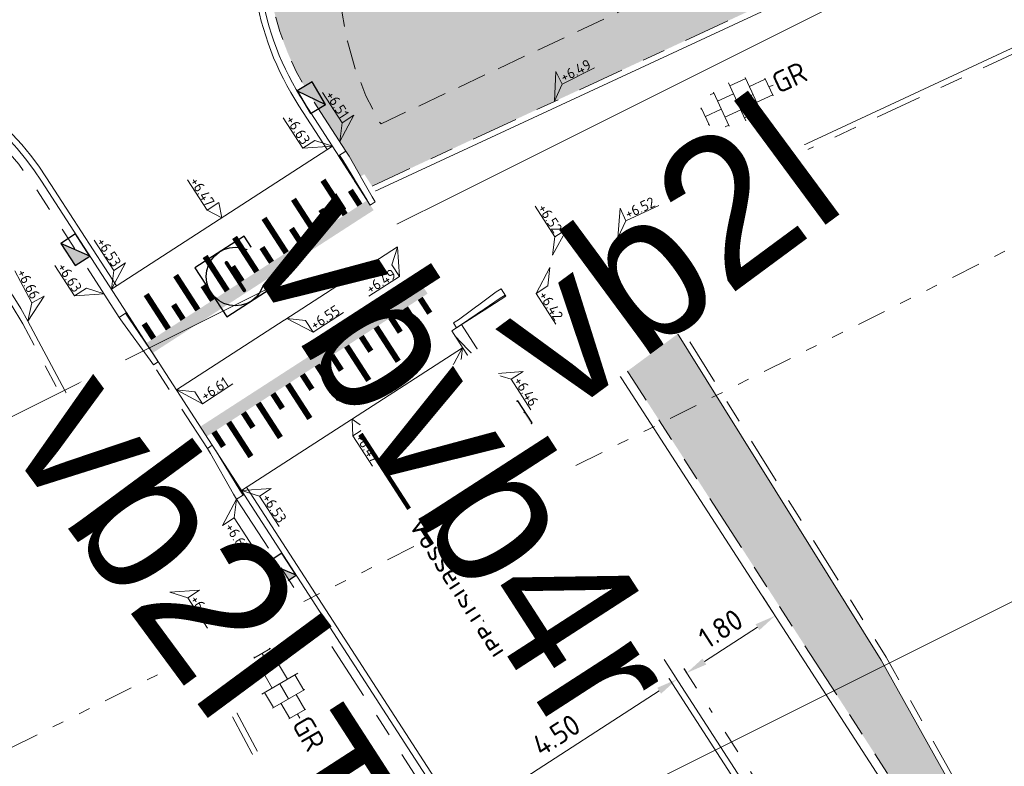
# Model space of a CAD drawing. Header units: metres. Extents: x 155090 to 155676, y 461362 to 461889.
# Tile 45 of 99: x 155232 to 155249, y 461558 to 461571. Entities that reach past the tile are written whole.
import ezdxf
from ezdxf.enums import TextEntityAlignment as Align

# ---------------------------------------------------------------- set-up
doc = ezdxf.new("R2018")
doc.units = ezdxf.units.M
for name, pattern in [('AL-TEKENBLADGRENS', [11.5, 2.5, -1.5, 1, -1.5, 1, -1.5, 2.5]), ('DASHED', [0.75, 0.5, -0.25]), ('VH-GELEIDEBAND', [6, 2, -2, 0, -2]), ('VH-OPSLUITBAND-SO', [10, 4, -2, 2, -2]), ('VH-TROTTOIRBAND_130-150', [15, 5, -2, 2, -2, 2, -2]), ('ZZ-HIDDEN-SO', [4, 2, -2])]:
    doc.linetypes.add(name, pattern=pattern)
doc.layers.get('0').update_dxf_attribs({"lineweight": 18})
doc.layers.get('Defpoints').update_dxf_attribs({"lineweight": 18})
for name, color, linetype, lineweight, true_color in [('N-WE-GR-Groen-A-200', 7, 'Continuous', 18, 0x52a500), ('N-WE-GR-MATERIAALGRENS-G', 7, 'ZZ-HIDDEN-SO', 18, 0x00e600), ('N-WE-RI-HWA_KOLK-S-200', 150, 'Continuous', 25, 0x007fff)]:
    doc.layers.add(name, color=color, linetype=linetype, lineweight=lineweight, true_color=true_color)
for name, color, linetype, lineweight in [('N-WE-RI-OVERIG_RIOOLPUT_INSPECTIE-S-200', 10, 'Continuous', 25), ('N-WE-VH-KANTOPSLUITING-T18', 10, 'Continuous', 18), ('N-WE-VH-KANTOPSLUITING_GELEIDEBAND_50 200-G', 20, 'VH-GELEIDEBAND', 18), ('N-WE-VH-KANTOPSLUITING_OPSLUITBAND_100X200-G', 150, 'VH-OPSLUITBAND-SO', 18), ('N-WE-VH-KANTOPSLUITING_TROTTOIRBAND_130 150X250-G', 210, 'VH-TROTTOIRBAND_130-150', 18), ('N-WE-VH-KANTOPSLUITING_VERLOOPBAND-S', 7, 'Continuous', 18), ('N-WE-VH-KANTOPSLUITING_VOORKANT_BAND-G', 50, 'Continuous', 18), ('N-WE-VH-KANTVERHARDING_STREKLAAG-G', 60, 'Continuous', 18), ('N-WE-VH-VERHARDING_TEGEL-KLEUR-DUN-S', 7, 'Continuous', 18), ('N-WE-VW-MARKERING_SYMBOOL_PLATEAU-S', 7, 'Continuous', 18), ('X-XX-AL-BLADSCHEIDING-G', 7, 'AL-TEKENBLADGRENS', 18), ('X-XX-AL-HOOGTELABEL-S', 7, 'Continuous', 18), ('X-XX-AL-M', 7, 'Continuous', 18), ('X-XX-AL-T18', 10, 'Continuous', 18)]:
    doc.layers.add(name, color=color, linetype=linetype, lineweight=lineweight)
doc.layers.add('X-XX-AL-HULPLIJN', color=4, linetype='Continuous', lineweight=18, plot=False)
doc.styles.add('NLCS-ISO', font='NLCS-ISO.ttf')
doc.styles.add('NLCS-ISO-M200-T18', font='NLCS-ISO.ttf', dxfattribs={"height": 0.36})
doc.dimstyles.new('NLCS-M200-T18-PIJL_L2_H2', dxfattribs={"dimscale": 0.2, "dimtxt": 0.36, "dimasz": 1.8, "dimexe": 2, "dimexo": 2, "dimgap": 0.7, "dimtad": 1, "dimzin": 0, "dimdsep": 46, "dimtxsty": 'NLCS-ISO-M200-T18', "dimcen": 0, "dimdle": 2, "dimclrd": 256, "dimclre": 256, "dimclrt": 10, "dimazin": 0, "dimtfac": 1, "dimtofl": 0, "dimtmove": 0, "dimatfit": 3, "dimfxl": 2, "dimfxlon": 1, "dimtfill": 1, "dimtfillclr": 256, "dimtolj": 1, "dimtzin": 0, "dimlwd": -1, "dimlwe": -1, "dimarcsym": 0})

# ---------------------------------------------------------------- blocks, each defined once
blk = doc.blocks.new('*U46')
at = {"lineweight": 9}
for p, q in [((0, -1.784), (0, 1.784)), ((-1.837, 1.5), (-1.5, 1.5)), ((-1.5, -1.6), (-1.5, 1.6)), ((0, 1.5), (1.5, 1.5)), ((1.5, -1.6), (1.5, 1.6)), ((-3.08, 0.75), (-3, 0.75)), ((-3, -0.835), (-3, 0.835)), ((-3, 0), (-1.5, 0)), ((-1.5, 0.75), (0, 0.75)), ((0, 0), (1.5, 0)), ((1.5, 0.75), (3, 0.75)), ((3, -0.835), (3, 0.835)), ((3, 0), (3.395, 0)), ((-3.08, -0.75), (-3, -0.75)), ((-1.5, -0.75), (0, -0.75)), ((1.5, -0.75), (3, -0.75)), ((-1.837, -1.5), (-1.5, -1.5)), ((0, -1.5), (1.5, -1.5))]:
    blk.add_line(p, q, dxfattribs=at)
at = {"style": 'NLCS-ISO'}
blk.add_attdef('FORMAAT', text='', height=1.8, dxfattribs=at).set_placement((-3.18, 0), align=Align.MIDDLE_RIGHT)
blk.add_attdef('KLEUR', text='', height=1.8, dxfattribs=at).set_placement((3.495, 0), align=Align.MIDDLE_LEFT)
blk = doc.blocks.new('*U50')
at = {"lineweight": 30, "flags": 106}
blk.add_attdef('OB', text='', height=0.36, dxfattribs=at).set_placement((0, 0.1), align=Align.BOTTOM_CENTER)
blk = doc.blocks.new('*U68')
at = {"lineweight": 9}
for p, q in [((0, -1.784), (0, 1.784)), ((-1.837, 1.5), (-1.5, 1.5)), ((-1.5, -1.6), (-1.5, 1.6)), ((0, 1.5), (1.5, 1.5)), ((1.5, -1.6), (1.5, 1.6)), ((-3.08, 0.75), (-3, 0.75)), ((-3, -0.835), (-3, 0.835)), ((-3, 0), (-1.5, 0)), ((-1.5, 0.75), (0, 0.75)), ((0, 0), (1.5, 0)), ((1.5, 0.75), (3, 0.75)), ((3, -0.835), (3, 0.835)), ((3, 0), (3.395, 0)), ((-3.08, -0.75), (-3, -0.75)), ((-1.5, -0.75), (0, -0.75)), ((1.5, -0.75), (3, -0.75)), ((-1.837, -1.5), (-1.5, -1.5)), ((0, -1.5), (1.5, -1.5))]:
    blk.add_line(p, q, dxfattribs=at)
at = {"style": 'NLCS-ISO'}
blk.add_attdef('FORMAAT', text='', height=1.8, dxfattribs=at).set_placement((-3.18, 0), align=Align.MIDDLE_RIGHT)
blk.add_attdef('KLEUR', text='', height=1.8, dxfattribs=at).set_placement((3.495, 0), align=Align.MIDDLE_LEFT)
blk = doc.blocks.new('SVH-VERLOOPBAND_TROTTOIRBAND 130 150X250 HD_OPSLUITBAND 100X200 HD_RECHTS_L1000-MM_DYN')
blk.add_lwpolyline([(1000, 100), (900, 100), (100, 150), (0, 150), (0, 0), (1000, 0)], close=True)
blk.add_lwpolyline([(100, 20), (0, 20), (100, 20), (900, 0)])
blk = doc.blocks.new('SVH-VERLOOPBAND_TROTTOIRBAND 130 150X250 HD_OPSLUITBAND 100X200 HD_LINKS_L1000-MM_DYN')
blk.add_lwpolyline([(0, 0.1), (0.1, 0.1), (0.9, 0.15), (1, 0.15), (1, 0), (0, 0)], close=True)
blk.add_lwpolyline([(0.9, 0.02), (1, 0.02), (0.9, 0.02), (0.1, 0)])
blk = doc.blocks.new('*U163')
at = {"lineweight": 30, "flags": 106}
blk.add_attdef('OB', text='', height=0.36, dxfattribs=at).set_placement((0, 0.1), align=Align.BOTTOM_CENTER)
blk = doc.blocks.new('*U164')
at = {"lineweight": 30, "flags": 106}
blk.add_attdef('OB', text='', height=0.36, dxfattribs=at).set_placement((0, 0.1), align=Align.BOTTOM_CENTER)
blk = doc.blocks.new('*U165')
at = {"lineweight": 30, "flags": 106}
blk.add_attdef('OB', text='', height=0.36, dxfattribs=at).set_placement((0, 0.1), align=Align.BOTTOM_CENTER)
blk = doc.blocks.new('SVH-GELEIDEBAND INRITVERLOOPBAND_50 200X200_RECHTS_L1000_HD-MM')
blk.add_lwpolyline([(1000, 0), (0, 0), (0, 200), (1000, 200)], close=True)
blk.add_lwpolyline([(100, 0), (900, 150), (1000, 150)])
blk = doc.blocks.new('*U194')
at = {"lineweight": 30, "flags": 106}
blk.add_attdef('OB', text='', height=0.36, dxfattribs=at).set_placement((0, 0.1), align=Align.BOTTOM_CENTER)
blk = doc.blocks.new('*D222')
at = {"layer": 'Defpoints', "color": 0, "transparency": 16777216}
for p in [(155244.697, 461560.396), (155244.733, 461560.339), (155243.222, 461559.362)]:
    blk.add_point(p, dxfattribs=at)
at = {"layer": 'X-XX-AL-M', "transparency": 16777216}
for p, q in [((155244.697, 461560.396), (155244.48, 461560.732)), ((155243.487, 461559.614), (155244.394, 461560.2)), ((155243.185, 461559.418), (155242.968, 461559.754))]:
    blk.add_line(p, q, dxfattribs=at)
for points in [[(155244.362, 461560.251), (155244.427, 461560.15), (155244.697, 461560.396)], [(155243.455, 461559.664), (155243.52, 461559.563), (155243.185, 461559.418)]]:
    blk.add_solid(points, dxfattribs=at)
at = {"layer": 'X-XX-AL-M', "color": 10, "transparency": 16777216, "insert": (155243.767, 461560.176), "char_height": 0.36, "attachment_point": 5, "rotation": 32.8777, "style": 'NLCS-ISO-M200-T18', "bg_fill": 3, "box_fill_scale": 1.1, "bg_fill_color": 256, "bg_fill_true_color": 13158600, "bg_fill_transparency": 0}
blk.add_mtext('\\A1;1.80', dxfattribs=at)
blk = doc.blocks.new('*U342')
at = {"lineweight": 18}
for p, q in [((2.46, 0.99), (0, 0)), ((0, 0), (2.46, -1.41)), ((2.46, -1.41), (2.46, 0.99)), ((8.66, -1.41), (2.46, -1.41))]:
    blk.add_line(p, q, dxfattribs=at)
at = {"lineweight": 18, "style": 'NLCS-ISO'}
blk.add_attdef('...', text='', height=1.8, dxfattribs=at).set_placement((5.56, -1.83), align=Align.BOTTOM_CENTER)
blk = doc.blocks.new('*U15')
at = {"lineweight": 18}
for p, q in [((2.46, 4.47), (0, 0)), ((2.46, 2.07), (2.46, 4.47)), ((0, 0), (2.46, 2.07)), ((8.66, 2.07), (2.46, 2.07))]:
    blk.add_line(p, q, dxfattribs=at)
at = {"lineweight": 18, "style": 'NLCS-ISO'}
blk.add_attdef('...', text='', height=1.8, dxfattribs=at).set_placement((5.56, 1.65), align=Align.BOTTOM_CENTER)
blk = doc.blocks.new('*U490')
at = {"lineweight": 18}
for p, q in [((-2.46, -1.41), (-2.46, 0.99)), ((-2.46, 0.99), (0, 0)), ((0, 0), (-2.46, -1.41)), ((-8.66, -1.41), (-2.46, -1.41))]:
    blk.add_line(p, q, dxfattribs=at)
at = {"lineweight": 18, "style": 'NLCS-ISO'}
blk.add_attdef('...', text='', height=1.8, dxfattribs=at).set_placement((-5.56, -1.83), align=Align.BOTTOM_CENTER)
blk = doc.blocks.new('*U369')
at = {"lineweight": 18}
for p, q in [((-2.46, 2.07), (-2.46, 4.47)), ((-2.46, 4.47), (0, 0)), ((-8.66, 2.07), (-2.46, 2.07)), ((0, 0), (-2.46, 2.07))]:
    blk.add_line(p, q, dxfattribs=at)
at = {"lineweight": 18, "style": 'NLCS-ISO'}
blk.add_attdef('...', text='', height=1.8, dxfattribs=at).set_placement((-5.56, 1.65), align=Align.BOTTOM_CENTER)
blk = doc.blocks.new('*U388')
at = {"lineweight": 18}
for p, q in [((-2.46, -2.01), (0, 0)), ((0, 0), (-2.46, -4.41)), ((-2.46, -4.41), (-2.46, -2.01)), ((-8.66, -4.41), (-2.46, -4.41))]:
    blk.add_line(p, q, dxfattribs=at)
at = {"lineweight": 18, "style": 'NLCS-ISO'}
blk.add_attdef('...', text='', height=1.8, dxfattribs=at).set_placement((-5.56, -4.83), align=Align.BOTTOM_CENTER)
blk = doc.blocks.new('*U250')
at = {"lineweight": 18}
for p, q in [((-2.46, 2.07), (-2.46, 4.47)), ((-2.46, 4.47), (0, 0)), ((-8.66, 2.07), (-2.46, 2.07)), ((0, 0), (-2.46, 2.07))]:
    blk.add_line(p, q, dxfattribs=at)
at = {"lineweight": 18, "style": 'NLCS-ISO'}
blk.add_attdef('...', text='', height=1.8, dxfattribs=at).set_placement((-5.56, 1.65), align=Align.BOTTOM_CENTER)
blk = doc.blocks.new('*U343')
at = {"lineweight": 18}
for p, q in [((-2.46, -2.01), (0, 0)), ((0, 0), (-2.46, -4.41)), ((-2.46, -4.41), (-2.46, -2.01)), ((-8.66, -4.41), (-2.46, -4.41))]:
    blk.add_line(p, q, dxfattribs=at)
at = {"lineweight": 18, "style": 'NLCS-ISO'}
blk.add_attdef('...', text='', height=1.8, dxfattribs=at).set_placement((-5.56, -4.83), align=Align.BOTTOM_CENTER)
blk = doc.blocks.new('SRI-KOLK_TROTTOIR-SO')
blk.add_hatch(color=256).paths.add_polyline_path([(1.125, 1.5), (-1.125, 1.5), (-1.125, 0)])
blk.add_line((-1.125, 0), (1.125, 1.5))
at = {"flags": 128}
blk.add_lwpolyline([(-1.125, 0), (1.125, 0), (1.125, 1.5), (-1.125, 1.5)], close=True, dxfattribs=at)
blk = doc.blocks.new('SRI-KOLK_RWS-SO')
h = blk.add_hatch(color=256)
h.dxf.hatch_style = 1
h.paths.add_polyline_path([(0, 0), (1.125, 0), (1.125, 1.5), (0, 1.5)])
blk.add_line((0, 0), (0, 1.5))
blk.add_lwpolyline([(-1.125, 0), (1.125, 0), (1.125, 1.5), (-1.125, 1.5)], close=True)
blk = doc.blocks.new('*U297')
for points in [[(0, 4.1), (4.5, 4.1)], [(0, 2.05), (4.5, 2.05)], [(0, 0), (4.5, 0)]]:
    blk.add_lwpolyline(points)
for points, const_width in [([(0.45, 3.7), (0.45, 3)], 0.1), ([(1.05, 3.7), (1.05, 3)], 0.1), ([(1.65, 3.7), (1.65, 3)], 0.1), ([(2.25, 3.7), (2.25, 3)], 0.1), ([(2.85, 3.7), (2.85, 3)], 0.1), ([(3.45, 3.7), (3.45, 3)], 0.1), ([(4.05, 3.7), (4.05, 3)], 0.1), ([(0.15, 3.3), (0.15, 3)], 0.1), ([(0.75, 3.3), (0.75, 3)], 0.1), ([(1.35, 3.3), (1.35, 3)], 0.1), ([(1.95, 3.3), (1.95, 3)], 0.1), ([(2.55, 3.3), (2.55, 3)], 0.1), ([(3.15, 3.3), (3.15, 3)], 0.1), ([(3.75, 3.3), (3.75, 3)], 0.1), ([(4.35, 3.3), (4.35, 3)], 0.1), ([(0, 2.9), (4.5, 2.9)], 0.2), ([(0, 1.2), (4.5, 1.2)], 0.2), ([(0.15, 0.8), (0.15, 1.1)], 0.1), ([(0.45, 0.4), (0.45, 1.1)], 0.1), ([(0.75, 0.8), (0.75, 1.1)], 0.1), ([(1.05, 0.4), (1.05, 1.1)], 0.1), ([(1.35, 0.8), (1.35, 1.1)], 0.1), ([(1.65, 0.4), (1.65, 1.1)], 0.1), ([(1.95, 0.8), (1.95, 1.1)], 0.1), ([(2.25, 0.4), (2.25, 1.1)], 0.1), ([(2.55, 0.8), (2.55, 1.1)], 0.1), ([(2.85, 0.4), (2.85, 1.1)], 0.1), ([(3.15, 0.8), (3.15, 1.1)], 0.1), ([(3.45, 0.4), (3.45, 1.1)], 0.1), ([(3.75, 0.8), (3.75, 1.1)], 0.1), ([(4.05, 0.4), (4.05, 1.1)], 0.1), ([(4.35, 0.8), (4.35, 1.1)], 0.1)]:
    blk.add_lwpolyline(points, dxfattribs=dict(const_width=const_width))
blk = doc.blocks.new('SRI-PUT_INSPECTIE-SO')
at = {"flags": 128}
blk.add_lwpolyline([(-2, -2), (2, -2), (2, 2), (-2, 2)], close=True, dxfattribs=at)
blk.add_circle((0, 0), 2)
at = {"style": 'NLCS-ISO'}
blk.add_text('I', height=2.5, dxfattribs=at).set_placement((-0.003, -0.007), align=Align.MIDDLE_CENTER)
blk = doc.blocks.new('*D483')
at = {"layer": 'Defpoints', "color": 0, "transparency": 16777216}
for p in [(155243.054, 461559.253), (155239.238, 461556.867), (155239.274, 461556.81)]:
    blk.add_point(p, dxfattribs=at)
at = {"layer": 'X-XX-AL-M', "transparency": 16777216}
for p, q in [((155243.017, 461559.31), (155242.8, 461559.646)), ((155242.715, 461559.114), (155239.54, 461557.062)), ((155239.238, 461556.867), (155239.021, 461557.203))]:
    blk.add_line(p, q, dxfattribs=at)
for points in [[(155242.682, 461559.165), (155242.747, 461559.064), (155243.017, 461559.31)], [(155239.508, 461557.113), (155239.573, 461557.012), (155239.238, 461556.867)]]:
    blk.add_solid(points, dxfattribs=at)
at = {"layer": 'X-XX-AL-M', "color": 10, "transparency": 16777216, "insert": (155240.954, 461558.357), "char_height": 0.36, "attachment_point": 5, "rotation": 32.8777, "style": 'NLCS-ISO-M200-T18', "bg_fill": 3, "box_fill_scale": 1.1, "bg_fill_color": 256, "bg_fill_true_color": 13158600, "bg_fill_transparency": 0}
blk.add_mtext('\\A1;4.50', dxfattribs=at)
blk = doc.blocks.new('*U489')
at = {"lineweight": 18}
for p, q in [((2.46, -2.01), (0, 0)), ((0, 0), (2.46, -4.41)), ((2.46, -4.41), (2.46, -2.01)), ((8.66, -4.41), (2.46, -4.41))]:
    blk.add_line(p, q, dxfattribs=at)
at = {"lineweight": 18, "style": 'NLCS-ISO'}
blk.add_attdef('...', text='', height=1.8, dxfattribs=at).set_placement((5.56, -4.83), align=Align.BOTTOM_CENTER)
blk = doc.blocks.new('*U488')
at = {"lineweight": 18}
for p, q in [((-2.46, -2.01), (0, 0)), ((0, 0), (-2.46, -4.41)), ((-2.46, -4.41), (-2.46, -2.01)), ((-8.66, -4.41), (-2.46, -4.41))]:
    blk.add_line(p, q, dxfattribs=at)
at = {"lineweight": 18, "style": 'NLCS-ISO'}
blk.add_attdef('...', text='', height=1.8, dxfattribs=at).set_placement((-5.56, -4.83), align=Align.BOTTOM_CENTER)
blk = doc.blocks.new('*U334')
at = {"lineweight": 18}
for p, q in [((2.46, -2.01), (0, 0)), ((0, 0), (2.46, -4.41)), ((2.46, -4.41), (2.46, -2.01)), ((8.66, -4.41), (2.46, -4.41))]:
    blk.add_line(p, q, dxfattribs=at)
at = {"lineweight": 18, "style": 'NLCS-ISO'}
blk.add_attdef('...', text='', height=1.8, dxfattribs=at).set_placement((5.56, -4.83), align=Align.BOTTOM_CENTER)

msp = doc.modelspace()

# ---------------------------------------------------------------- hatches: boundary and pattern name
at = {"layer": 'N-WE-GR-Groen-A-200', "true_color": 0x7fff00, "transparency": 33554585}
h = msp.add_hatch(color=70, dxfattribs=at)
h.dxf.hatch_style = 1
h.paths.add_polyline_path([(155240.8, 461575.268), (155240.085, 461576.587, 0.411747), (155239.613, 461576.729), (155238.563, 461576.171, 0.439365), (155236.767, 461569.255), (155237.358, 461568.341), (155237.412, 461568.257), (155237.722, 461567.705), (155252.781, 461574.7), (155251.35, 461577.383), (155242.294, 461572.497)])
h = msp.add_hatch(color=70, dxfattribs=at)
h.dxf.hatch_style = 1
h.paths.add_polyline_path([(155241.002, 461566.388), (155250.011, 461552.451), (155249.927, 461552.396), (155248.331, 461551.365), (155249.992, 461548.796), (155250.046, 461548.712), (155250.522, 461548.067), (155252.417, 461549.075), (155246.51, 461559.638), (155242.01, 461566.858)])

# ---------------------------------------------------------------- linework, layer by layer
at = {"layer": 'N-WE-GR-MATERIAALGRENS-G', "linetype": 'DASHED', "flags": 128}
msp.add_lwpolyline([(155239.577, 461575.723), (155242.156, 461570.782), (155237.958, 461568.811), (155237.931, 461568.837, -0.397054)], format="xyb", close=True, dxfattribs=at)
at = {"layer": 'N-WE-VH-KANTOPSLUITING_GELEIDEBAND_50 200-G', "ltscale": 0.2, "flags": 128}
msp.add_lwpolyline([(155248.292, 461551.518), (155239.877, 461564.535)], dxfattribs=at)
at = {"layer": 'N-WE-VH-KANTOPSLUITING_OPSLUITBAND_100X200-G', "ltscale": 0.2, "flags": 128}
for points in [[(155241.002, 461566.388), (155297.584, 461592.737), (155297.584, 461592.737), (155307.517, 461574.36)], [(155237.722, 461567.705), (155252.781, 461574.7)], [(155239.251, 461565.321), (155237.859, 461567.474)], [(155250.577, 461547.983), (155252.554, 461549.034), (155246.596, 461559.689), (155242.102, 461566.901)], [(155234.988, 461563.258), (155234.065, 461564.685)]]:
    msp.add_lwpolyline(points, dxfattribs=at)
msp.add_lwpolyline([(155302.524, 461432.621), (155299.292, 461438.975), (155231.831, 461565.389, 0.399932), (155225.415, 461567.513), (155184.717, 461548.293, 0.435834), (155182.987, 461542.848), (155183.594, 461541.774)], format="xyb", dxfattribs=at)
at = {"layer": 'N-WE-VH-KANTOPSLUITING_TROTTOIRBAND_130 150X250-G', "ltscale": 0.2, "flags": 128}
for points in [[(155237.358, 461568.341), (155236.767, 461569.255, -0.439365), (155238.563, 461576.171), (155239.613, 461576.729, -0.411747), (155240.085, 461576.587), (155240.8, 461575.268), (155242.294, 461572.497), (155251.351, 461577.384)], [(155233.48, 461565.498), (155232.025, 461567.75, 0.375882), (155225.881, 461569.502), (155183.639, 461549.554)]]:
    msp.add_lwpolyline(points, format="xyb", dxfattribs=at)
for points in [[(155240.009, 461565.99), (155240.891, 461566.56), (155250.011, 461552.451), (155248.331, 461551.365), (155249.992, 461548.796)], [(155235.489, 461562.391), (155241.453, 461553.164), (155246.396, 461545.517)]]:
    msp.add_lwpolyline(points, dxfattribs=at)
at = {"layer": 'N-WE-VH-KANTOPSLUITING_VOORKANT_BAND-G', "ltscale": 0.2, "flags": 128}
for points in [[(155240.947, 461566.473), (155297.627, 461592.867)], [(155237.771, 461567.618), (155252.828, 461574.612)], [(155250.522, 461548.067), (155252.417, 461549.075), (155246.51, 461559.638), (155242.01, 461566.858)]]:
    msp.add_lwpolyline(points, dxfattribs=at)
for points in [[(155248.124, 461551.409), (155236.641, 461569.174, -0.439365), (155238.493, 461576.303), (155239.542, 461576.861, -0.411747), (155240.217, 461576.658), (155240.932, 461575.34), (155242.355, 461572.7), (155251.28, 461577.516)], [(155302.613, 461432.666), (155299.381, 461439.022), (155231.919, 461565.436, 0.399932), (155225.373, 461567.604), (155184.674, 461548.384, 0.435834), (155182.9, 461542.798), (155183.507, 461541.725)], [(155239.313, 461565.361), (155240.846, 461566.352), (155249.803, 461552.495), (155248.124, 461551.409), (155250.535, 461547.679, -0.020907), (155250.98, 461546.923), (155260.71, 461528.69), (155269.844, 461511.574)]]:
    msp.add_lwpolyline(points, format="xyb", dxfattribs=at)
at = {"layer": 'N-WE-VH-KANTVERHARDING_STREKLAAG-G', "ltscale": 0.2, "flags": 128}
for points in [[(155237.038, 461568.367), (155236.553, 461569.117, -0.439365), (155238.443, 461576.396), (155239.379, 461576.893)], [(155233.435, 461566.038), (155232.239, 461567.888, 0.375882), (155225.772, 461569.733), (155183.983, 461549.998)], [(155271.253, 461508.711), (155269.751, 461511.525), (155260.618, 461528.64), (155250.887, 461546.874, 0.020907), (155250.446, 461547.622), (155248.035, 461551.352), (155239.263, 461564.924)]]:
    msp.add_lwpolyline(points, format="xyb", dxfattribs=at)
at = {"layer": 'X-XX-AL-BLADSCHEIDING-G', "ltscale": 0.2, "flags": 128}
msp.add_lwpolyline([(155365.722, 461625.14), (155196.789, 461540.728)], dxfattribs=at)
at = {"layer": 'X-XX-AL-HULPLIJN'}
for points in [[(155163.247, 461517.914), (155377.343, 461624.892), (155304.012, 461771.648), (155089.916, 461664.669)], [(155438.147, 461483.593), (155364.817, 461630.348), (155192.29, 461544.14), (155265.621, 461397.385)]]:
    msp.add_lwpolyline(points, close=True, dxfattribs=at)

# ---------------------------------------------------------------- block references
at = {"layer": 'N-WE-RI-HWA_KOLK-S-200', "xscale": 0.2, "yscale": 0.2, "zscale": 0.2}
for name, p, rotation in [('SRI-KOLK_TROTTOIR-SO', (155236.637, 461569.18), 301.0260008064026), ('SRI-KOLK_TROTTOIR-SO', (155232.858, 461566.737), 122.8776685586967), ('SRI-KOLK_RWS-SO', (155240.166, 461563.721), 302.8776685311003), ('SRI-KOLK_TROTTOIR-SO', (155236.386, 461561.278), 122.8776685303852)]:
    msp.add_blockref(name, p, dxfattribs=dict(at, rotation=rotation))
at = {"layer": 'N-WE-RI-OVERIG_RIOOLPUT_INSPECTIE-S-200', "xscale": 0.25, "yscale": 0.25, "zscale": 0.25, "rotation": 32.87766854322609}
msp.add_blockref('SRI-PUT_INSPECTIE-SO', (155235.467, 461566.198), dxfattribs=at)
at = {"layer": 'N-WE-VH-KANTOPSLUITING-T18'}
ref = msp.add_blockref('*U163', (155239.603, 461565.697), dxfattribs=dict(at, xscale=0.7499999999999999, yscale=0.7499999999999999, zscale=0.7499999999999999, rotation=36.45400291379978))
lines = msp.add_mtext('vb2l', dxfattribs={"layer": '0', "insert": (155239.558, 461565.758), "char_height": 2.5, "attachment_point": 1, "rotation": 36.454, "bg_fill": 3, "box_fill_scale": 1, "bg_fill_color": 256, "bg_fill_transparency": 0})
ref.add_attrib('OB', '', (155239.558, 461565.758), dxfattribs={"flags": 10}).embed_mtext(lines)
ref = msp.add_blockref('*U164', (155237.609, 461567.907), dxfattribs=dict(at, xscale=0.75, yscale=0.75, zscale=0.75, rotation=302.8776685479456))
lines = msp.add_mtext('vb2r', dxfattribs={"layer": '0', "insert": (155237.672, 461567.948), "char_height": 2.5, "attachment_point": 1, "rotation": 302.8777, "bg_fill": 3, "box_fill_scale": 1, "bg_fill_color": 256, "bg_fill_transparency": 0})
ref.add_attrib('OB', '', (155237.672, 461567.948), dxfattribs={"flags": 40}).embed_mtext(lines)
ref = msp.add_blockref('*U165', (155233.435, 461564.842), dxfattribs=dict(at, xscale=0.7500000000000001, yscale=0.7500000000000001, zscale=0.7500000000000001, rotation=306.4540029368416))
lines = msp.add_mtext('vb2l', dxfattribs={"layer": '0', "insert": (155233.495, 461564.887), "char_height": 2.5, "attachment_point": 1, "rotation": 306.454, "bg_fill": 3, "box_fill_scale": 1, "bg_fill_color": 256, "bg_fill_transparency": 0})
ref.add_attrib('OB', '', (155233.495, 461564.887), dxfattribs={"flags": 58}).embed_mtext(lines)
ref = msp.add_blockref('*U50', (155237.208, 461558.957), dxfattribs=dict(at, xscale=0.7499999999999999, yscale=0.7499999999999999, zscale=0.7499999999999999, rotation=302.8776685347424))
lines = msp.add_mtext('TB13/15', dxfattribs={"layer": '0', "insert": (155237.271, 461558.998), "char_height": 2.5, "attachment_point": 1, "rotation": 302.8777, "bg_fill": 3, "box_fill_scale": 1, "bg_fill_color": 256, "bg_fill_transparency": 0})
ref.add_attrib('OB', '', (155237.271, 461558.998), dxfattribs={"flags": 18}).embed_mtext(lines)
at = {"layer": 'N-WE-VH-KANTOPSLUITING_VERLOOPBAND-S'}
for name, p, xscale, yscale, zscale, rotation in [('SVH-VERLOOPBAND_TROTTOIRBAND 130 150X250 HD_OPSLUITBAND 100X200 HD_RECHTS_L1000-MM_DYN', (155237.232, 461568.26), 0.001, 0.001, 0.001, 302.8776685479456), ('SVH-GELEIDEBAND INRITVERLOOPBAND_50 200X200_RECHTS_L1000_HD-MM', (155239.167, 461565.267), 0.001, 0.001, 0.001, 302.8776685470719), ('SVH-VERLOOPBAND_TROTTOIRBAND 130 150X250 HD_OPSLUITBAND 100X200 HD_RECHTS_L1000-MM_DYN', (155235.615, 461562.472), 0.0009999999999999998, 0.0009999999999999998, 0.0009999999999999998, 122.8776685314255)]:
    msp.add_blockref(name, p, dxfattribs=dict(at, xscale=xscale, yscale=yscale, zscale=zscale, rotation=rotation))
for p, rotation in [((155239.251, 461565.321), 32.87766853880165), ((155234.149, 461564.74), 122.8776685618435)]:
    msp.add_blockref('SVH-VERLOOPBAND_TROTTOIRBAND 130 150X250 HD_OPSLUITBAND 100X200 HD_LINKS_L1000-MM_DYN', p, dxfattribs=dict(at, rotation=rotation))
at = {"layer": 'N-WE-VH-VERHARDING_TEGEL-KLEUR-DUN-S'}
ref = msp.add_blockref('*U68', (155244.048, 461569.186), dxfattribs=dict(at, xscale=0.2000000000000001, yscale=0.2000000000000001, zscale=0.2000000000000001, rotation=24.97004999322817))
ref.add_attrib('KLEUR', 'GR', dxfattribs={"layer": '0', "height": 0.36, "rotation": 24.97, "style": 'NLCS-ISO'}).set_placement((155244.681, 461569.481), align=Align.MIDDLE_LEFT)
ref = msp.add_blockref('*U46', (155236.226, 461559.235), dxfattribs=dict(at, xscale=0.2000000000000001, yscale=0.2000000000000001, zscale=0.2000000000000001, rotation=300.1440808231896))
ref.add_attrib('KLEUR', 'GR', dxfattribs={"layer": '0', "height": 0.36, "rotation": 300.1441, "style": 'NLCS-ISO'}).set_placement((155236.577, 461558.631), align=Align.MIDDLE_LEFT)
at = {"layer": 'N-WE-VW-MARKERING_SYMBOOL_PLATEAU-S', "lineweight": 0, "rotation": 32.87766853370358}
msp.add_blockref('*U297', (155235.572, 461562.538), dxfattribs=at)
at = {"layer": 'X-XX-AL-HOOGTELABEL-S', "xscale": 0.1, "yscale": 0.1, "zscale": 0.1, "rotation": 26.55025936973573}
msp.add_blockref('*U15', (155240.926, 461569.194), dxfattribs=at).add_auto_attribs({'...': '+6.49'})
at = {"layer": 'X-XX-AL-HOOGTELABEL-S'}
ref = msp.add_blockref('*U15', (155237.252, 461568.506), dxfattribs=dict(at, xscale=-0.1, yscale=0.1, zscale=0.1, rotation=302.8776685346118))
ref.add_attrib('...', '+6.51', dxfattribs={"layer": '0', "lineweight": 18, "height": 0.18, "rotation": 302.8777, "style": 'NLCS-ISO'}).set_placement((155237.088, 461569.062), align=Align.BOTTOM_CENTER)
ref = msp.add_blockref('*U334', (155237.126, 461568.424), dxfattribs=dict(at, xscale=-0.1, yscale=0.1, zscale=0.1, rotation=302.8776685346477))
ref.add_attrib('...', '+6.63', dxfattribs={"layer": '0', "lineweight": 18, "height": 0.18, "rotation": 302.8777, "style": 'NLCS-ISO'}).set_placement((155236.418, 461568.629), align=Align.BOTTOM_CENTER)
ref = msp.add_blockref('*U342', (155235.236, 461567.203), dxfattribs=dict(at, xscale=-0.1, yscale=0.1, zscale=0.1, rotation=302.8776685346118))
ref.add_attrib('...', '+6.47', dxfattribs={"layer": '0', "lineweight": 18, "height": 0.18, "rotation": 302.8777, "style": 'NLCS-ISO'}).set_placement((155234.78, 461567.571), align=Align.BOTTOM_CENTER)
ref = msp.add_blockref('*U15', (155240.891, 461566.56), dxfattribs=dict(at, xscale=-0.1, yscale=0.1, zscale=0.1, rotation=302.8776685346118))
ref.add_attrib('...', '+6.52', dxfattribs={"layer": '0', "lineweight": 18, "height": 0.18, "rotation": 302.8777, "style": 'NLCS-ISO'}).set_placement((155240.727, 461567.116), align=Align.BOTTOM_CENTER)
ref = msp.add_blockref('*U250', (155242.01, 461566.858), dxfattribs=dict(at, xscale=-0.1, yscale=0.1, zscale=0.1, rotation=24.97004999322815))
ref.add_attrib('...', '+6.52', dxfattribs={"layer": '0', "lineweight": 18, "height": 0.18, "rotation": 24.97, "style": 'NLCS-ISO'}).set_placement((155242.445, 461567.242), align=Align.BOTTOM_CENTER)
ref = msp.add_blockref('*U15', (155233.346, 461565.981), dxfattribs=dict(at, xscale=-0.1, yscale=0.1, zscale=0.1, rotation=302.8776685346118))
ref.add_attrib('...', '+6.53', dxfattribs={"layer": '0', "lineweight": 18, "height": 0.18, "rotation": 302.8777, "style": 'NLCS-ISO'}).set_placement((155233.183, 461566.538), align=Align.BOTTOM_CENTER)
ref = msp.add_blockref('*U489', (155238.239, 461566.702), dxfattribs=dict(at, xscale=-0.1, yscale=0.1, zscale=0.1, rotation=32.87766853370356))
ref.add_attrib('...', '+6.49', dxfattribs={"layer": '0', "lineweight": 18, "height": 0.18, "rotation": 32.8777, "style": 'NLCS-ISO'}).set_placement((155238.034, 461565.995), align=Align.BOTTOM_CENTER)
ref = msp.add_blockref('*U334', (155233.221, 461565.9), dxfattribs=dict(at, xscale=-0.1, yscale=0.1, zscale=0.1, rotation=302.8776685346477))
ref.add_attrib('...', '+6.63', dxfattribs={"layer": '0', "lineweight": 18, "height": 0.18, "rotation": 302.8777, "style": 'NLCS-ISO'}).set_placement((155232.513, 461566.105), align=Align.BOTTOM_CENTER)
ref = msp.add_blockref('*U15', (155231.919, 461565.436), dxfattribs=dict(at, xscale=-0.1, yscale=0.1, zscale=0.1, rotation=298.0868004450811))
ref.add_attrib('...', '+6.66', dxfattribs={"layer": '0', "lineweight": 18, "height": 0.18, "rotation": 298.0868, "style": 'NLCS-ISO'}).set_placement((155231.802, 461566.005), align=Align.BOTTOM_CENTER)
ref = msp.add_blockref('*U388', (155240.846, 461566.352), dxfattribs=dict(at, xscale=-0.1, yscale=0.1, zscale=0.1, rotation=302.8776685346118))
ref.add_attrib('...', '+6.42', dxfattribs={"layer": '0', "lineweight": 18, "height": 0.18, "rotation": 302.8777, "style": 'NLCS-ISO'}).set_placement((155240.743, 461565.623), align=Align.BOTTOM_CENTER)
ref = msp.add_blockref('*U343', (155236.349, 461565.481), dxfattribs=dict(at, xscale=-0.1, yscale=0.1, zscale=0.1, rotation=32.87766853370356))
ref.add_attrib('...', '+6.55', dxfattribs={"layer": '0', "lineweight": 18, "height": 0.18, "rotation": 32.8777, "style": 'NLCS-ISO'}).set_placement((155237.078, 461565.377), align=Align.BOTTOM_CENTER)
ref = msp.add_blockref('*U388', (155239.351, 461564.981), dxfattribs=dict(at, xscale=-0.1, yscale=0.1, zscale=0.1, rotation=302.8776685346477))
ref.add_attrib('...', '+6.41', dxfattribs={"layer": '0', "lineweight": 18, "height": 0.18, "rotation": 302.8777, "style": 'NLCS-ISO'}).set_placement((155239.248, 461564.251), align=Align.BOTTOM_CENTER)
ref = msp.add_blockref('*U488', (155234.459, 461564.26), dxfattribs=dict(at, xscale=-0.1, yscale=0.1, zscale=0.1, rotation=32.87766853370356))
ref.add_attrib('...', '+6.61', dxfattribs={"layer": '0', "lineweight": 18, "height": 0.18, "rotation": 32.8777, "style": 'NLCS-ISO'}).set_placement((155235.189, 461564.156), align=Align.BOTTOM_CENTER)
ref = msp.add_blockref('*U369', (155239.877, 461564.535), dxfattribs=dict(at, xscale=-0.1, yscale=0.1, zscale=0.1, rotation=302.8776685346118))
ref.add_attrib('...', '+6.46', dxfattribs={"layer": '0', "lineweight": 18, "height": 0.18, "rotation": 302.8777, "style": 'NLCS-ISO'}).set_placement((155240.318, 461564.158), align=Align.BOTTOM_CENTER)
ref = msp.add_blockref('*U490', (155237.462, 461563.759), dxfattribs=dict(at, xscale=-0.1, yscale=0.1, zscale=0.1, rotation=302.8776685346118))
ref.add_attrib('...', '+6.47', dxfattribs={"layer": '0', "lineweight": 18, "height": 0.18, "rotation": 302.8777, "style": 'NLCS-ISO'}).set_placement((155237.61, 461563.193), align=Align.BOTTOM_CENTER)
ref = msp.add_blockref('*U250', (155235.572, 461562.538), dxfattribs=dict(at, xscale=-0.1, yscale=0.1, zscale=0.1, rotation=302.8776685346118))
ref.add_attrib('...', '+6.53', dxfattribs={"layer": '0', "lineweight": 18, "height": 0.18, "rotation": 302.8777, "style": 'NLCS-ISO'}).set_placement((155236.013, 461562.16), align=Align.BOTTOM_CENTER)
ref = msp.add_blockref('*U369', (155235.489, 461562.391), dxfattribs=dict(at, xscale=0.1, yscale=0.1, zscale=0.1, rotation=122.877668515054))
ref.add_attrib('...', '+6.63', dxfattribs={"layer": '0', "lineweight": 18, "height": 0.18, "rotation": 302.8777, "style": 'NLCS-ISO'}).set_placement((155235.38, 461561.658), align=Align.BOTTOM_CENTER)
ref = msp.add_blockref('*U369', (155234.344, 461560.8), dxfattribs=dict(at, xscale=-0.1, yscale=0.1, zscale=0.1, rotation=302.8776685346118))
ref.add_attrib('...', '+6.66', dxfattribs={"layer": '0', "lineweight": 18, "height": 0.18, "rotation": 302.8777, "style": 'NLCS-ISO'}).set_placement((155234.784, 461560.423), align=Align.BOTTOM_CENTER)

# ---------------------------------------------------------------- texts
at = {"layer": 'X-XX-AL-T18', "style": 'NLCS-ISO-M200-T18'}
msp.add_text('Vossenstraat', height=0.36, rotation=302.8777, dxfattribs=at).set_placement((155239.319, 461560.887), align=Align.MIDDLE)

# ---------------------------------------------------------------- next in the draw order: dimensions: what is measured, and where the dimension line sits
at = {"layer": 'X-XX-AL-M'}
dim = msp.add_aligned_dim(p1=(155243.222, 461559.362), p2=(155244.733, 461560.339), distance=0.067, dimstyle='NLCS-M200-T18-PIJL_L2_H2', override={"dimtxsty": 'NLCS-ISO-M200-T18', "dimtfill": 1}, dxfattribs=at)
dim.commit()
dim.dimension.update_dxf_attribs({"geometry": '*D222', "text_midpoint": (155243.767, 461560.176)})

# ---------------------------------------------------------------- next in the draw order: linework, layer by layer
at = {"layer": 'N-WE-VH-KANTOPSLUITING_VOORKANT_BAND-G', "ltscale": 0.2, "flags": 128}
msp.add_lwpolyline([(155304.128, 461434.301), (155299.746, 461442.456), (155292.521, 461455.858), (155289.742, 461461.47, -0.084798), (155288.777, 461464.696), (155288.666, 461465.603, 0.092461), (155287.783, 461468.4), (155247.01, 461544.804, 0.020907), (155246.755, 461545.237), (155232.151, 461567.831, 0.375882), (155225.817, 461569.638), (155178.112, 461547.11, 0.435697), (155177.225, 461544.318), (155179.679, 461539.972)], format="xyb", dxfattribs=at)
at = {"layer": 'N-WE-VH-KANTVERHARDING_STREKLAAG-G', "ltscale": 0.2, "flags": 128}
msp.add_lwpolyline([(155267.468, 461506.691), (155247.102, 461544.854, 0.020907), (155246.844, 461545.294), (155235.66, 461562.595)], format="xyb", dxfattribs=at)

# ---------------------------------------------------------------- next in the draw order: block references
at = {"layer": 'N-WE-VH-KANTOPSLUITING-T18'}
ref = msp.add_blockref('*U194', (155239.606, 461564.955), dxfattribs=dict(at, xscale=0.7499999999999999, yscale=0.7499999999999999, zscale=0.7499999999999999, rotation=302.8776685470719))
lines = msp.add_mtext('vb4r', dxfattribs={"layer": '0', "insert": (155239.669, 461564.996), "char_height": 2.5, "attachment_point": 1, "rotation": 302.8777, "bg_fill": 3, "box_fill_scale": 1, "bg_fill_color": 256, "bg_fill_transparency": 0})
ref.add_attrib('OB', '', (155239.669, 461564.996), dxfattribs={"flags": 40}).embed_mtext(lines)

# ---------------------------------------------------------------- next in the draw order: dimensions: what is measured, and where the dimension line sits
at = {"layer": 'X-XX-AL-M'}
dim = msp.add_linear_dim(base=(155239.238, 461556.867), p1=(155243.054, 461559.253), p2=(155239.274, 461556.81), angle=212.8777, dimstyle='NLCS-M200-T18-PIJL_L2_H2', override={"dimtxsty": 'NLCS-ISO-M200-T18', "dimtmove": 1, "dimtfill": 1}, dxfattribs=at)
dim.commit()
dim.dimension.update_dxf_attribs({"geometry": '*D483', "text_midpoint": (155240.954, 461558.357)})

doc.saveas('drawing.dxf')
